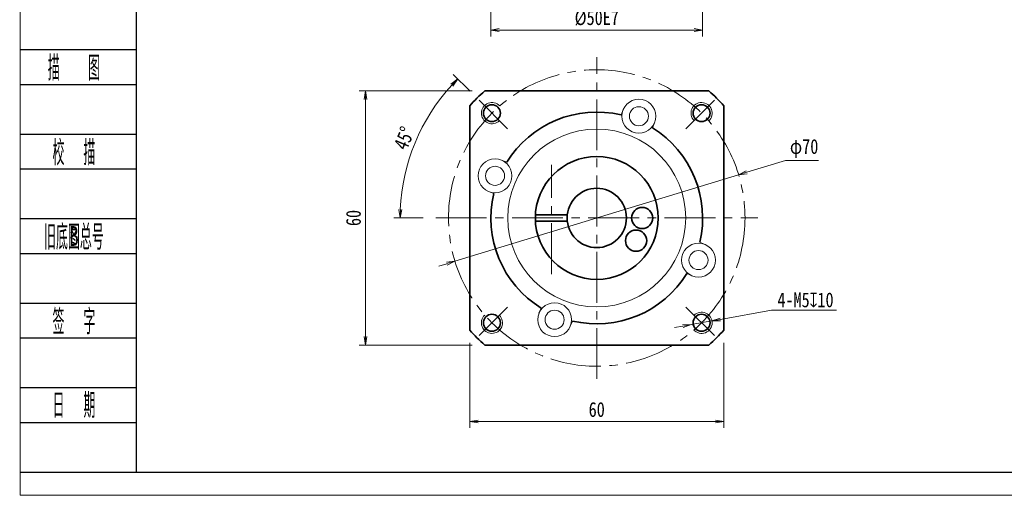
# Model space of a CAD drawing. Header units: millimetres. Extents: x -11 to 461, y 0 to 325.
# Tile 1 of 8: x -9 to 223, y 0 to 112. Entities that reach past the tile are written whole.
import ezdxf
from ezdxf.enums import TextEntityAlignment as Align

# ---------------------------------------------------------------- set-up
doc = ezdxf.new("R2010")
doc.units = ezdxf.units.MM
doc.linetypes.add('点画线', pattern=[18, 12, -2, 2, -2])
doc.layers.add('2细线层', color=4, linetype='Continuous')
doc.layers.add('6文字层', color=3, linetype='Continuous')
for name, color, linetype, lineweight in [('EB0_1', 7, 'Continuous', 35), ('中心线层', 1, '点画线', 18), ('图框_外框线', 7, 'Continuous', 18), ('尺寸线层', 3, 'Continuous', 18), ('粗实线层', 7, 'Continuous', 35), ('细实线层', 7, 'Continuous', 18)]:
    doc.layers.add(name, color=color, linetype=linetype, lineweight=lineweight)
doc.styles.add('PC_TEXTSTYLE', font='ISOCP.SHX', dxfattribs={"width": 0.707, "bigfont": 'GBCBIG.SHX'})
doc.styles.get("Standard").update_dxf_attribs({"font": 'SimSun.ttf'})
doc.styles.add('宋体', font='SimSun.ttf', dxfattribs={"width": 0.8})
doc.dimstyles.new('A水平标注$0', dxfattribs={"dimtxt": 3.5, "dimasz": 2, "dimexe": 1.5, "dimexo": 3, "dimgap": 1.1, "dimtad": 1, "dimtoh": 1, "dimdec": 4, "dimdsep": 46, "dimtxsty": '宋体', "dimblk": 'OPEN', "dimcen": 3, "dimclrd": 3, "dimclre": 3, "dimclrt": 6, "dimadec": 0, "dimazin": 0, "dimtm": 1e-09, "dimtfac": 1, "dimtdec": 4, "dimtix": 1, "dimtmove": 0, "dimatfit": 3, "dimldrblk": 'OPEN', "dimfxl": 0, "dimlwd": 13, "dimlwe": 13, "dimarcsym": 0})
doc.dimstyles.new('D直径标注φ25', dxfattribs={"dimtxt": 3.5, "dimasz": 2, "dimexe": 1, "dimexo": 3, "dimtad": 1, "dimtoh": 1, "dimdec": 1, "dimdsep": 46, "dimtxsty": '宋体', "dimblk": 'OPEN', "dimcen": 3, "dimclrd": 3, "dimclre": 3, "dimclrt": 130, "dimadec": 0, "dimazin": 0, "dimtm": 1e-09, "dimtfac": 1, "dimtdec": 1, "dimtmove": 0, "dimatfit": 0, "dimldrblk": 'OPEN', "dimfxl": 0, "dimlwd": 13, "dimlwe": 13, "dimarcsym": 0})
doc.dimstyles.new('螺孔(M8-7H)', dxfattribs={"dimtxt": 3.5, "dimasz": 2, "dimexe": 1.25, "dimexo": 3, "dimtad": 1, "dimtoh": 1, "dimdec": 4, "dimdsep": 46, "dimtxsty": '宋体', "dimblk": 'OPEN', "dimcen": 3, "dimclrd": 3, "dimclre": 3, "dimclrt": 2, "dimadec": 0, "dimazin": 0, "dimtm": 1e-09, "dimtfac": 1, "dimtdec": 4, "dimtmove": 0, "dimatfit": 3, "dimldrblk": 'OPEN', "dimfxl": 0, "dimlwd": 9, "dimlwe": 9, "dimarcsym": 0})

# ---------------------------------------------------------------- blocks, each defined once
blk = doc.blocks.new('_Open')
at = {"color": 0, "linetype": 'ByBlock', "lineweight": -2}
for p, q in [((-1, 0.17), (0, 0)), ((-1, -0.17), (0, 0)), ((0, 0), (-1, 0))]:
    blk.add_line(p, q, dxfattribs=at)
blk = doc.blocks.new('*D37')
at = {"layer": 'Defpoints', "color": 0, "transparency": 16777216}
for p in [(100.69, 95.48), (72.53, 35.48), (100.69, 35.48)]:
    blk.add_point(p, dxfattribs=at)
at = {"layer": '尺寸线层', "color": 3, "lineweight": 13, "transparency": 16777216}
for p, q in [((97.69, 95.48), (71.03, 95.48)), ((72.53, 93.48), (72.53, 37.48)), ((97.69, 35.48), (71.03, 35.48))]:
    blk.add_line(p, q, dxfattribs=at)
at = {"layer": '尺寸线层', "color": 3, "lineweight": 13, "transparency": 16777216, "xscale": 2, "yscale": 2, "zscale": 2}
for p, rotation in [((72.53, 95.48), 89.99999999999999), ((72.53, 35.48), 270)]:
    blk.add_blockref('_Open', p, dxfattribs=dict(at, rotation=rotation))
at = {"layer": '尺寸线层', "color": 6, "transparency": 16777216, "insert": (69.71, 65.48), "char_height": 3.5, "attachment_point": 5, "rotation": 90, "style": '宋体', "bg_fill": 3, "box_fill_scale": 1.1, "bg_fill_color": 257, "bg_fill_transparency": 0}
blk.add_mtext('60', dxfattribs=at)
blk = doc.blocks.new('*D38')
at = {"layer": 'Defpoints', "color": 0, "transparency": 16777216}
for p in [(99.37, 93.26), (106.1, 86.52), (89.14, 65.48), (165.14, 65.48)]:
    blk.add_point(p, dxfattribs=at)
at = {"layer": '尺寸线层', "color": 3, "lineweight": 13, "transparency": 16777216}
for p, q in [((97.25, 95.38), (93.26, 99.36)), ((86.14, 65.48), (79.23, 65.48))]:
    blk.add_line(p, q, dxfattribs=at)
blk.add_arc((127.14, 65.48), 46.42, 137.4688, 177.5312, dxfattribs=at)
at = {"layer": '尺寸线层', "color": 3, "lineweight": 13, "transparency": 16777216, "xscale": 2, "yscale": 2, "zscale": 2}
for p, rotation in [((94.32, 98.3), 46.23442076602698), ((80.73, 65.48), 268.7655792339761)]:
    blk.add_blockref('_Open', p, dxfattribs=dict(at, rotation=rotation))
at = {"layer": '尺寸线层', "color": 6, "transparency": 16777216, "insert": (81.68, 84.31), "char_height": 3.5, "attachment_point": 5, "rotation": 67.5, "style": '宋体', "bg_fill": 3, "box_fill_scale": 1.1, "bg_fill_color": 257, "bg_fill_transparency": 0}
blk.add_mtext('45%%d', dxfattribs=at)
at = {"layer": 'Defpoints', "color": 0, "transparency": 16777216}
blk.add_point((84.26, 83.24), dxfattribs=at)
blk = doc.blocks.new('*D39')
at = {"layer": 'Defpoints', "color": 0, "transparency": 16777216}
for p in [(160.62, 75.68), (93.66, 55.28)]:
    blk.add_point(p, dxfattribs=at)
at = {"layer": '尺寸线层', "color": 3, "lineweight": 13, "transparency": 16777216}
for p, q in [((171.68, 79.05), (162.54, 76.27)), ((179.52, 79.05), (171.68, 79.05)), ((93.66, 55.28), (160.62, 75.68)), ((91.75, 54.69), (89.84, 54.11))]:
    blk.add_line(p, q, dxfattribs=at)
at = {"layer": '尺寸线层', "color": 3, "lineweight": 13, "transparency": 16777216, "xscale": 2, "yscale": 2, "zscale": 2}
for p, rotation in [((160.62, 75.68), 196.9498805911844), ((93.66, 55.28), 16.94988059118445)]:
    blk.add_blockref('_Open', p, dxfattribs=dict(at, rotation=rotation))
at = {"layer": '尺寸线层', "color": 130, "transparency": 16777216, "insert": (176.1, 81.88), "char_height": 3.5, "attachment_point": 5, "style": '宋体', "bg_fill": 3, "box_fill_scale": 1.1, "bg_fill_color": 257, "bg_fill_transparency": 0}
blk.add_mtext('φ70', dxfattribs=at)
blk = doc.blocks.new('*D40')
at = {"layer": 'Defpoints', "color": 0, "transparency": 16777216}
for p in [(97.14, 39.02), (157.14, 39.02), (157.14, 17.43)]:
    blk.add_point(p, dxfattribs=at)
at = {"layer": '尺寸线层', "color": 3, "lineweight": 13, "transparency": 16777216}
for p, q in [((97.14, 36.02), (97.14, 15.93)), ((157.14, 36.02), (157.14, 15.93)), ((99.14, 17.43), (155.14, 17.43))]:
    blk.add_line(p, q, dxfattribs=at)
at = {"layer": '尺寸线层', "color": 3, "lineweight": 13, "transparency": 16777216, "xscale": 2, "yscale": 2, "zscale": 2, "rotation": 180}
blk.add_blockref('_Open', (97.14, 17.43), dxfattribs=at)
at = {"layer": '尺寸线层', "color": 3, "lineweight": 13, "transparency": 16777216, "xscale": 2, "yscale": 2, "zscale": 2}
blk.add_blockref('_Open', (157.14, 17.43), dxfattribs=at)
at = {"layer": '尺寸线层', "color": 6, "transparency": 16777216, "insert": (127.14, 20.24), "char_height": 3.5, "attachment_point": 5, "style": '宋体', "bg_fill": 3, "box_fill_scale": 1.1, "bg_fill_color": 257, "bg_fill_transparency": 0}
blk.add_mtext('60', dxfattribs=at)
blk = doc.blocks.new('*D41')
at = {"color": 3, "lineweight": 9, "transparency": 16777216}
for p, q in [((168.43, 43.71), (156.32, 41.53)), ((183.77, 43.71), (168.43, 43.71)), ((147.46, 39.94), (145.5, 39.58)), ((149.43, 40.29), (154.35, 41.17))]:
    blk.add_line(p, q, dxfattribs=at)
at = {"layer": 'Defpoints', "color": 0, "transparency": 16777216}
for p in [(149.43, 40.29), (154.35, 41.17)]:
    blk.add_point(p, dxfattribs=at)
at = {"color": 3, "lineweight": 9, "transparency": 16777216, "xscale": 2, "yscale": 2, "zscale": 2}
for p, rotation in [((154.35, 41.17), 190.1916283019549), ((149.43, 40.29), 10.19162830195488)]:
    blk.add_blockref('_Open', p, dxfattribs=dict(at, rotation=rotation))
at = {"color": 2, "transparency": 16777216, "insert": (176.42, 46.12), "char_height": 3.5, "attachment_point": 5, "style": '宋体', "bg_fill": 3, "box_fill_scale": 1.1, "bg_fill_color": 257, "bg_fill_transparency": 0}
blk.add_mtext('4-M5{\\famgdt|b0|i0|c0|p0;x}{10}', dxfattribs=at)
blk = doc.blocks.new('*D44')
at = {"layer": 'Defpoints', "color": 0, "transparency": 16777216}
for p in [(102.14, 124.47), (152.14, 124.47), (152.14, 109.85)]:
    blk.add_point(p, dxfattribs=at)
at = {"layer": '尺寸线层', "color": 3, "lineweight": 13, "transparency": 16777216}
for p, q in [((102.14, 121.47), (102.14, 108.35)), ((152.14, 121.47), (152.14, 108.35)), ((104.14, 109.85), (150.14, 109.85))]:
    blk.add_line(p, q, dxfattribs=at)
at = {"layer": '尺寸线层', "color": 3, "lineweight": 13, "transparency": 16777216, "xscale": 2, "yscale": 2, "zscale": 2, "rotation": 180}
blk.add_blockref('_Open', (102.14, 109.85), dxfattribs=at)
at = {"layer": '尺寸线层', "color": 3, "lineweight": 13, "transparency": 16777216, "xscale": 2, "yscale": 2, "zscale": 2}
blk.add_blockref('_Open', (152.14, 109.85), dxfattribs=at)
at = {"layer": '尺寸线层', "color": 6, "transparency": 16777216, "insert": (127.14, 112.7), "char_height": 3.5, "attachment_point": 5, "style": '宋体', "bg_fill": 3, "box_fill_scale": 1.1, "bg_fill_color": 256, "bg_fill_true_color": 13158600, "bg_fill_transparency": 0}
blk.add_mtext('%%C50E7', dxfattribs=at)

msp = doc.modelspace()

# ---------------------------------------------------------------- linework, layer by layer
at = {"layer": '2细线层'}
for p, q in [((-9.0992, 105.22597), (18.3742, 105.22597)), ((-9.0992, 97.0115), (18.3742, 97.0115)), ((-9.0992, 85.27655), (18.3742, 85.27655)), ((-9.0992, 77.06209), (18.3742, 77.06209)), ((-9.0992, 65.32714), (18.3742, 65.32714)), ((-9.0992, 57.11268), (18.3742, 57.11268)), ((-9.0992, 45.37773), (18.3742, 45.37773)), ((-9.0992, 37.16327), (18.3742, 37.16327)), ((-9.0992, 25.42832), (18.3742, 25.42832)), ((-9.0992, 17.21386), (18.3742, 17.21386)), ((-9.0992, 5.47891), (18.3742, 5.47891))]:
    msp.add_line(p, q, dxfattribs=at)
at = {"layer": 'EB0_1', "linetype": 'Continuous', "lineweight": 35}
for p, q in [((153.60162, 95.48059), (100.68659, 95.48059)), ((97.1441, 91.9381), (97.1441, 39.02307)), ((157.1441, 39.02307), (157.1441, 91.9381)), ((100.68659, 35.48059), (153.60162, 35.48059))]:
    msp.add_line(p, q, dxfattribs=at)
at = {"layer": 'EB0_1'}
for p, q in [((112.66351, 66.23059), (120.1844, 66.23059)), ((112.66351, 64.73059), (120.1844, 64.73059))]:
    msp.add_line(p, q, dxfattribs=at)
for centre, radius in [((127.1441, 65.48059), 14.5), ((127.1441, 65.48059), 7), ((137.86425, 65.48059), 2.5), ((136.42802, 60.12051), 2.5)]:
    msp.add_circle(centre, radius, dxfattribs=at)
for radius, start, end in [(40, 131.4096221, 138.5903779), (40, 41.4096221, 48.5903779), (25, 76.7068962, 148.2931038), (25, 346.7068962, 58.2931038), (25, 166.7068962, 238.2931038), (25, 256.7068962, 328.2931038), (40, 221.4096221, 228.5903779), (40, 311.4096221, 318.5903779)]:
    msp.add_arc((127.1441, 65.48059), radius, start, end, dxfattribs=at)
at = {"layer": '中心线层'}
for p, q in [((127.1441, 27.48059), (127.1441, 103.48059)), ((116.42396, 52.23059), (116.42396, 78.05059)), ((89.1441, 65.48059), (165.1441, 65.48059))]:
    msp.add_line(p, q, dxfattribs=at)
at = {"layer": '中心线层', "linetype": '点画线', "lineweight": 18}
for p, q in [((106.10422, 86.52047), (99.36738, 93.25731)), ((148.18399, 86.52047), (154.92083, 93.25731)), ((106.10422, 44.4407), (99.36738, 37.70386)), ((148.18399, 44.4407), (154.92083, 37.70386))]:
    msp.add_line(p, q, dxfattribs=at)
msp.add_circle((127.1441, 65.48059), 35, dxfattribs=at)
at = {"layer": '粗实线层'}
for centre in [(102.39537, 90.22932), (151.89284, 90.22932), (102.39537, 40.73185), (151.89284, 40.73185)]:
    msp.add_circle(centre, 2, dxfattribs=at)
at = {"layer": '粗实线层', "lineweight": 18}
for centre, start, end in [((102.39537, 90.22932), 42.9532869, 315), ((151.89284, 90.22932), 312.9532869, 225), ((102.39537, 40.73185), 132.9532869, 45), ((151.89284, 40.73185), 222.9532869, 135)]:
    msp.add_arc(centre, 2.5, start, end, dxfattribs=at)
at = {"layer": '细实线层'}
for p, q in [((133.39835, 91.03219), (132.89242, 89.81075)), ((140.78939, 87.97072), (140.28346, 86.74928)), ((104.65397, 79.12587), (105.87541, 78.61994)), ((101.5925, 71.73484), (102.81394, 71.2289)), ((152.6957, 59.22633), (151.47427, 59.73227)), ((149.63424, 51.8353), (148.4128, 52.34123)), ((113.49882, 42.99045), (114.00475, 44.21189)), ((120.88985, 39.92899), (121.39579, 41.15042))]:
    msp.add_line(p, q, dxfattribs=at)
for centre, radius in [((137.09387, 89.50145), 4), ((137.09387, 89.50145), 2.25), ((127.1441, 65.48059), 21), ((103.12324, 75.43035), 4), ((103.12324, 75.43035), 2.25), ((151.16497, 55.53082), 4), ((151.16497, 55.53082), 2.25), ((117.19433, 41.45972), 4), ((117.19433, 41.45972), 2.25)]:
    msp.add_circle(centre, radius, dxfattribs=at)

# ---------------------------------------------------------------- texts
at = {"layer": '6文字层', "color": 3, "style": 'PC_TEXTSTYLE'}
for s, width, p in [('描   图', 0.6667, (3.70552, 101.11873)), ('校  描', 0.667, (3.70552, 81.16932)), ('旧底图总号', 0.667, (3.70552, 61.21991)), ('签  字', 0.667, (3.70552, 41.2705)), ('日  期', 0.667, (3.71283, 21.43821))]:
    msp.add_text(s, height=5.867474, dxfattribs=dict(at, width=width)).set_placement(p, align=Align.MIDDLE)
at = {"layer": '6文字层', "width": 0.707}
msp.add_text('B', height=4.69398, dxfattribs=at).set_placement((3.70552, 61.21991), align=Align.MIDDLE)

# ---------------------------------------------------------------- next in the draw order: dimensions: what is measured, and where the dimension line sits
at = {"layer": '尺寸线层'}
dim = msp.add_linear_dim(base=(72.52587, 35.48059), p1=(100.68659, 95.48059), p2=(100.68659, 35.48059), angle=270, dimstyle='A水平标注$0', override={"dimblk": 'Open', "dimtfill": 1, "dimtfillclr": 256}, dxfattribs=at)
dim.commit()
dim.dimension.update_dxf_attribs({"geometry": '*D37', "text_midpoint": (69.71498, 65.48059)})

# ---------------------------------------------------------------- next in the draw order: dimensions: what is measured, and where the dimension line sits
dim = msp.add_angular_dim_2l(base=(84.25881, 83.24425), line1=((106.10422, 86.52047), (99.36738, 93.25731)), line2=((89.1441, 65.48059), (165.1441, 65.48059)), dimstyle='A水平标注$0', override={"dimblk": 'Open', "dimtfill": 1, "dimtfillclr": 256}, dxfattribs=at)
dim.commit()
dim.dimension.update_dxf_attribs({"geometry": '*D38', "text_midpoint": (81.67995, 84.31245)})

# ---------------------------------------------------------------- next in the draw order: dimensions: what is measured, and where the dimension line sits
dim = msp.add_diameter_dim_2p(p1=(93.6645, 55.27686), p2=(160.62371, 75.68431), dimstyle='D直径标注φ25', override={"dimgap": 1, "dimpost": 'φ<>'}, dxfattribs=at)
dim.commit()
dim.dimension.update_dxf_attribs({"geometry": '*D39', "text_midpoint": (176.09725, 79.0538), "dimtype": 163})

# ---------------------------------------------------------------- next in the draw order: linework, layer by layer
at = {"layer": '图框_外框线', "color": 3}
msp.add_lwpolyline([(-9.02034, 0), (451.2079, 0), (451.2079, 325.44711), (-9.02034, 325.44711)], close=True, dxfattribs=at)
at = {"layer": '图框_外框线', "color": 3, "lineweight": 25}
msp.add_lwpolyline([(18.3742, 5.47891), (445.72899, 5.47891), (445.72899, 319.9682), (18.3742, 319.9682)], close=True, dxfattribs=at)

# ---------------------------------------------------------------- next in the draw order: dimensions: what is measured, and where the dimension line sits
at = {"layer": '尺寸线层'}
dim = msp.add_linear_dim(base=(152.1441, 109.84983), p1=(102.1441, 124.47336), p2=(152.1441, 124.47336), text='%%C<>E7', dimstyle='A水平标注$0', override={"dimblk": 'Open', "dimtfill": 1, "dimtfillclr": 256}, dxfattribs=at)
dim.commit()
dim.dimension.update_dxf_attribs({"geometry": '*D44', "text_midpoint": (127.1441, 112.69983)})
dim = msp.add_linear_dim(base=(157.1441, 17.42616), p1=(97.1441, 39.02307), p2=(157.1441, 39.02307), dimstyle='A水平标注$0', override={"dimblk": 'Open', "dimtfill": 1, "dimtfillclr": 256}, dxfattribs=at)
dim.commit()
dim.dimension.update_dxf_attribs({"geometry": '*D40', "text_midpoint": (127.1441, 20.23705)})

# ---------------------------------------------------------------- next in the draw order: dimensions: what is measured, and where the dimension line sits
dim = msp.add_diameter_dim_2p(p1=(149.43229, 40.2895), p2=(154.3534, 41.1742), text='4-M<>{\\famgdt|b0|i0|c0|p0;x}{10}', dimstyle='螺孔(M8-7H)', override={"dimgap": 0.625, "dimtad": 1, "dimtih": 0, "dimtoh": 1, "dimdec": 4, "dimlfac": 1, "dimpost": '<>', "dimcen": 0, "dimse1": 0, "dimse2": 0, "dimsd1": 0, "dimsd2": 0, "dimtix": 0, "dimtofl": 1, "dimatfit": 3, "dimtvp": 0.1})
dim.commit()
dim.dimension.update_dxf_attribs({"geometry": '*D41', "text_midpoint": (168.43365, 43.70551), "dimtype": 163})

doc.saveas('drawing.dxf')
